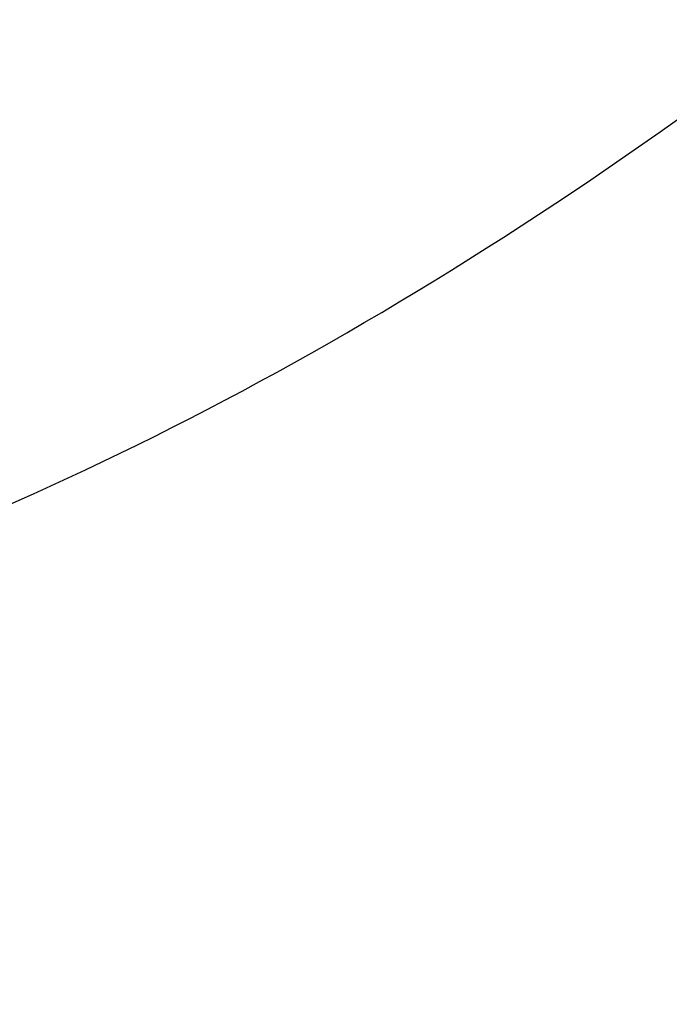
# Paper-space layout '_Isométrica' of a CAD drawing. Header units: inches. Extents: x -8.2 to 0.1, y -7.9 to 2.4.
# Tile 157 of 256: x -3.5496 to -3.4732, y -3.5156 to -3.3998. Entities that reach past the tile are written whole.
import ezdxf

# ---------------------------------------------------------------- set-up
doc = ezdxf.new("R2010")
doc.units = ezdxf.units.IN
doc.header["$MEASUREMENT"] = 0

psp = doc.layouts.new('_Isométrica')

# ---------------------------------------------------------------- linework, layer by layer
at = {"color": 7, "linetype": 'Continuous', "lineweight": 25}
for points, knots in [([(-5.59898, -2.2735), (-5.54072, -2.15475), (-5.4742, -2.03004), (-5.3212, -1.77083), (-5.23469, -1.6363), (-5.03865, -1.36219), (-4.92909, -1.22258), (-4.74642, -1.01568), (-4.6825, -0.94717), (-4.5487, -0.8125), (-4.47881, -0.74635), (-4.33347, -0.61809), (-4.25801, -0.55599), (-4.1022, -0.43777), (-4.02185, -0.38164), (-3.8573, -0.27741), (-3.7731, -0.2293), (-3.60225, -0.14315), (-3.5156, -0.10511), (-3.34156, -0.041), (-3.25419, -0.01494), (-3.08067, 0.02364), (-2.99454, 0.03614), (-2.82561, 0.04649), (-2.74283, 0.04434), (-2.58268, 0.0249), (-2.50532, 0.00762), (-2.3579, -0.04185), (-2.28785, -0.07403), (-2.15661, -0.15239), (-2.09542, -0.19855), (-1.98298, -0.30332), (-1.93174, -0.36192), (-1.83979, -0.48958), (-1.79908, -0.55863), (-1.72827, -0.7049), (-1.69817, -0.78212), (-1.64822, -0.94237), (-1.62837, -1.0254), (-1.59817, -1.19499), (-1.58783, -1.28155), (-1.57569, -1.45613), (-1.57389, -1.54416), (-1.57771, -1.7199), (-1.58334, -1.80762), (-1.60084, -1.98132), (-1.61272, -2.0673), (-1.65603, -2.32096), (-1.69508, -2.48423), (-1.78544, -2.7938), (-1.83675, -2.94015), (-1.94542, -3.21424), (-2.00279, -3.34202), (-2.06106, -3.46077)], [0, 0, 0, 0, 0.0625, 0.0625, 0.125, 0.125, 0.1875, 0.1875, 0.21875, 0.21875, 0.25, 0.25, 0.28125, 0.28125, 0.3125, 0.3125, 0.34375, 0.34375, 0.375, 0.375, 0.40625, 0.40625, 0.4375, 0.4375, 0.46875, 0.46875, 0.5, 0.5, 0.53125, 0.53125, 0.5625, 0.5625, 0.59375, 0.59375, 0.625, 0.625, 0.65625, 0.65625, 0.6875, 0.6875, 0.71875, 0.71875, 0.75, 0.75, 0.78125, 0.78125, 0.8125, 0.8125, 0.875, 0.875, 0.9375, 0.9375, 1, 1, 1, 1]), ([(-3.02866, -2.53626), (-3.01304, -2.54593), (-2.97738, -2.56801), (-2.93582, -2.62367), (-2.90362, -2.69688), (-2.88645, -2.78226), (-2.88338, -2.8762), (-2.89422, -2.97738), (-2.91929, -3.08459), (-2.95833, -3.19439), (-3.00969, -3.30187), (-3.0707, -3.40238), (-3.13899, -3.49353), (-3.21352, -3.57449), (-3.29364, -3.6441), (-3.37704, -3.69932), (-3.46054, -3.73913), (-3.51343, -3.75065), (-3.53967, -3.75636)], [0, 0, 0, 0, 0.0511361, 0.1167199, 0.181966, 0.2458845, 0.3076581, 0.3698893, 0.4337532, 0.4983385, 0.5626706, 0.6257972, 0.6868706, 0.7478745, 0.8105722, 0.8741084, 0.9375572, 1, 1, 1, 1]), ([(-3.8346, -3.32859), (-3.8312, -3.34286), (-3.82265, -3.37873), (-3.79503, -3.42268), (-3.75482, -3.45954), (-3.70476, -3.48028), (-3.64741, -3.48463), (-3.5848, -3.47229), (-3.51938, -3.44377), (-3.45365, -3.40016), (-3.39015, -3.34313), (-3.3313, -3.27487), (-3.27939, -3.19802), (-3.23633, -3.11549), (-3.2041, -3.03062), (-3.18275, -2.94602), (-3.17923, -2.89357), (-3.17747, -2.86735)], [0, 0, 0, 0, 0.045105, 0.113312, 0.181519, 0.249725, 0.317932, 0.386139, 0.454346, 0.522553, 0.590759, 0.658966, 0.727173, 0.79538, 0.863586, 0.931793, 1, 1, 1, 1])]:
    psp.add_open_spline(points, degree=3, knots=knots, dxfattribs=at)

doc.saveas('drawing.dxf')
